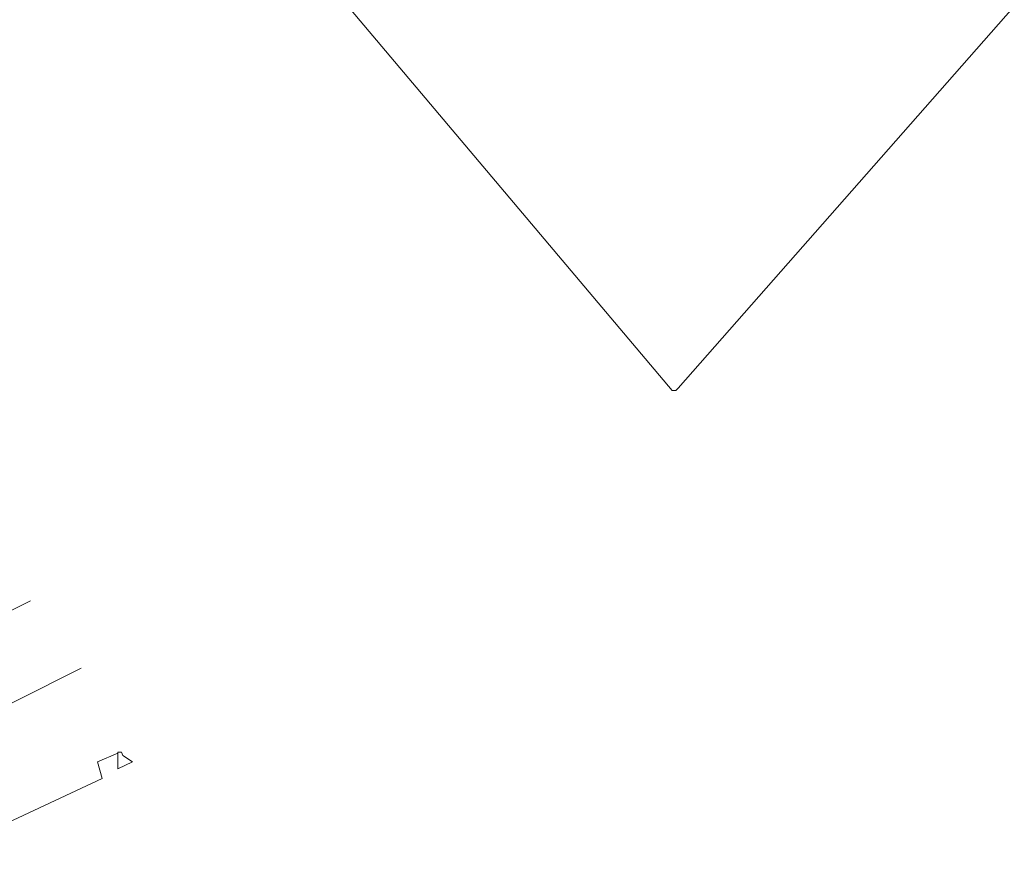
# Model space of a CAD drawing. Header units: metres. Extents: x 92810 to 93633, y 464687 to 465459.
# Tile 135 of 256: x 93035 to 93094, y 464920 to 464970. Entities that reach past the tile are written whole.
import ezdxf

# ---------------------------------------------------------------- set-up
doc = ezdxf.new("R2010")
doc.units = ezdxf.units.M
for name, color, linetype, lineweight, transparency in [('B-OI-KL-DATA_KPN-G', 90, 'SI_B_DATA_KPN', 18, 0.4), ('B-OI-KL-DATA_ZIGGO BV-G', 90, 'SI_B_DATA_ZIGGO', 18, 0.4), ('B-OI-KL-GAS_LD_LIANDER-G', 30, 'SI_B_GAS_LD_LIANDER', 18, 0.4)]:
    doc.layers.add(name, color=color, linetype=linetype, lineweight=lineweight, transparency=transparency)
doc.styles.get("Standard").update_dxf_attribs({"font": 'isocp.shx'})
doc.linetypes.add('SI_B_DATA_KPN', pattern='A,5,-2,["KPN",Standard,S=1.5,R=0,X=-0.51,Y=-0.75],-8', length=15)
doc.linetypes.add('SI_B_DATA_ZIGGO', pattern='A,5,-2,["ZIGGO",Standard,S=1.5,R=0,X=-0.51,Y=-0.75],-9', length=16)
doc.linetypes.add('SI_B_GAS_LD_LIANDER', pattern='A,5,-2,["LI-G-LD",Standard,S=1.5,R=0,X=-0.51,Y=-0.75],-11', length=18)

msp = doc.modelspace()

# ---------------------------------------------------------------- linework, layer by layer
at = {"layer": 'B-OI-KL-DATA_KPN-G', "flags": 128}
msp.add_lwpolyline([(93040.893, 464987.75), (93074.036, 464948.464), (93074.25, 464948.464), (93074.393, 464948.607), (93104.536, 464982.893), (93104.536, 464983.107), (93104.464, 464983.179), (93103.893, 464983.321)], dxfattribs=at)
at = {"layer": 'B-OI-KL-DATA_ZIGGO BV-G', "flags": 128}
for points in [[(93025.384, 464930.67), (93036, 464936)], [(93027.59, 464926.273), (93039, 464932)]]:
    msp.add_lwpolyline(points, dxfattribs=at)
at = {"layer": 'B-OI-KL-GAS_LD_LIANDER-G', "flags": 128}
msp.add_lwpolyline([(93041.179, 464926.964), (93039.964, 464926.464), (93040.25, 464925.464), (93030.893, 464921.107), (93030.25, 464920.893), (93030.036, 464920.964), (93030.179, 464920.607), (93030.179, 464920.321)], dxfattribs=at)
msp.add_lwpolyline([(93041.179, 464926.036), (93041.179, 464927.036), (93041.393, 464927.036), (93041.464, 464926.821), (93042.036, 464926.464)], close=True, dxfattribs=at)

doc.saveas('drawing.dxf')
